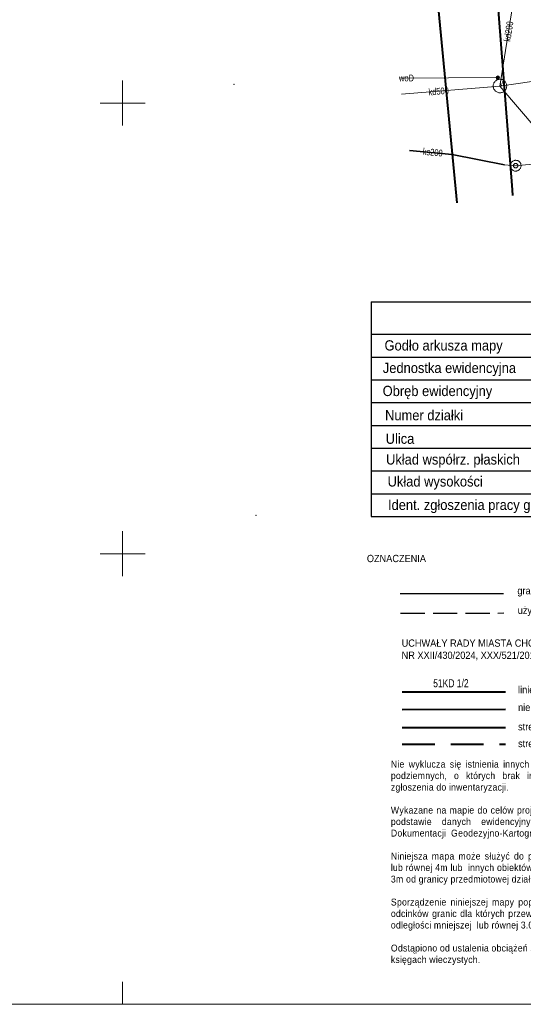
# Model space of a CAD drawing. Header units: metres. Extents: x 6567444 to 13135881, y 5574237 to 11149086.
# Tile 2 of 191: x 6567789 to 6567844, y 5574250 to 5574359. Entities that reach past the tile are written whole.
import ezdxf
from ezdxf.enums import TextEntityAlignment as Align

# ---------------------------------------------------------------- set-up
doc = ezdxf.new("R2010")
doc.units = ezdxf.units.M
for name, pattern in [('2 1', [3, 2, -1]), ('4 2', [6, 4, -2]), ('EGBK02', [4, 1.5, -0.5, 1.5, -0.5]), ('L_0_03', [1, 0.5, -0.5])]:
    doc.linetypes.add(name, pattern=pattern)
for name, color, linetype, lineweight in [('0_OPIS_MAPA', 7, 'Continuous', 20), ('EGB_DzialkaEwidencyjna', 7, 'Continuous', 18), ('EGB_Klasouzytek', 92, 'Continuous', 18), ('EGB_KonturUzytkuGruntowego', 92, 'Continuous', 18), ('GES_InneUrzadzeniaTowarzyszace', 7, 'Continuous', 18), ('GES_InneUrzadzeniaTowarzyszace_P', 7, 'Continuous', 18), ('GES_PrzewodKanalizacyjny', 36, 'Continuous', 18), ('GES_PrzewodWodociagowy', 5, 'Continuous', 18), ('GES_UrzadzeniaSiecWodociagowa_P', 7, 'Continuous', 18), ('GES_UrzadzeniaTowarzyszczaceLiniowe', 7, 'Continuous', 18), ('MP_LINIE_REGULAC', 135, 'Continuous', 40), ('PARRA', 7, 'Continuous', 13), ('PARSI', 7, 'Continuous', 20), ('Powiaty', 7, 'Continuous', 0), ('Z_OPIS', 7, 'Continuous', 25), ('Z_ZAKRES', 214, 'Continuous', 90)]:
    doc.layers.add(name, color=color, linetype=linetype, lineweight=lineweight)
doc.layers.add('Kontury klasyfikacyjne', color=7, linetype='Continuous', lineweight=0, true_color=0x24bc24)
doc.styles.add('BDOT', font='arial.ttf', dxfattribs={"width": 0.9})
doc.styles.get("Standard").update_dxf_attribs({"font": 'arial.ttf'})
doc.linetypes.add('MPNLZ', pattern='A,6,-2,[35,msgB.shx,S=0.016,R=0,X=-1,Y=0],6', length=14)
doc.linetypes.add('MPSTO', pattern='A,5,[38,msgB.shx,S=0.1,R=180,X=0,Y=0],5', length=10)

# ---------------------------------------------------------------- blocks, each defined once
blk = doc.blocks.new('L_0_02_2')
at = {"color": 0}
blk.add_point((0, 0), dxfattribs=at)
blk = doc.blocks.new('L_0_02_1')
at = {"color": 0}
blk.add_point((0, 0), dxfattribs=at)
blk = doc.blocks.new('SUPK_K')
at = {"color": 0, "linetype": 'Continuous', "lineweight": 18}
blk.add_circle((0, 0), 0.5, dxfattribs=at)
blk = doc.blocks.new('other_SUWW')
at = {"linetype": 'Continuous', "lineweight": 18}
blk.add_hatch(color=0, dxfattribs=at).paths.add_polyline_path([(0, -0.36, 1), (0, 0.36, 1)])
at = {"color": 0, "linetype": 'Continuous', "lineweight": 18}
blk.add_circle((0, 0), 0.361, dxfattribs=at)
blk = doc.blocks.new('mzsk_3')
at = {"layer": 'PARSI', "color": 0}
for p, q in [((-5, 0), (5, 0)), ((0, -5), (0, 0))]:
    blk.add_line(p, q, dxfattribs=at)
blk = doc.blocks.new('mzsk')
at = {"layer": 'PARSI', "color": 0}
for p, q in [((0, -5), (0, 5)), ((5, 0), (-5, 0))]:
    blk.add_line(p, q, dxfattribs=at)
blk = doc.blocks.new('ETYK')
at = {"flags": 128}
blk.add_lwpolyline([(6560549.33, 5651473.62), (6560549.33, 5651421.26)], dxfattribs=at)
at = {"layer": 'Z_OPIS'}
for points in [[(6560549.33, 5651473.62), (6560739.69, 5651473.62), (6560739.69, 5651421.26)], [(6560651.16, 5651465.69), (6560651.16, 5651421.26)], [(6560549.33, 5651460.14), (6560649.4, 5651460.14)], [(6560549.33, 5651454.58), (6560649.4, 5651454.58)], [(6560651.16, 5651454.58), (6560739.69, 5651454.58)], [(6560713.23, 5651454.58), (6560713.23, 5651449.03)], [(6560549.33, 5651449.03), (6560649.4, 5651449.03)], [(6560651.16, 5651449.03), (6560739.69, 5651449.03)], [(6560549.33, 5651443.47), (6560649.4, 5651443.47)], [(6560549.33, 5651443.47), (6560649.4, 5651443.47)], [(6560549.33, 5651437.92), (6560649.4, 5651437.92)], [(6560549.33, 5651432.36), (6560649.4, 5651432.36)], [(6560651.16, 5651432.36), (6560739.69, 5651432.36)], [(6560549.33, 5651426.81), (6560649.4, 5651426.81)], [(6560651.16, 5651426.81), (6560739.69, 5651426.81)]]:
    blk.add_lwpolyline(points, dxfattribs=at)
at = {"layer": 'Z_OPIS', "flags": 128}
for points in [[(6560549.33, 5651465.69), (6560739.69, 5651465.69)], [(6560599.36, 5651465.69), (6560599.36, 5651421.26)], [(6560649.4, 5651465.69), (6560649.4, 5651421.26)], [(6560549.33, 5651460.14), (6560629.52, 5651460.14)], [(6560549.33, 5651454.58), (6560629.52, 5651454.58)], [(6560549.33, 5651449.03), (6560629.52, 5651449.03)], [(6560549.33, 5651437.92), (6560629.52, 5651437.92)], [(6560549.33, 5651432.36), (6560629.52, 5651432.36)], [(6560549.33, 5651426.81), (6560629.52, 5651426.81)], [(6560549.33, 5651426.81), (6560629.52, 5651426.81)], [(6560549.33, 5651421.26), (6560629.52, 5651421.26)], [(6560549.33, 5651421.26), (6560629.52, 5651421.26)], [(6560549.33, 5651421.26), (6560739.69, 5651421.26)]]:
    blk.add_lwpolyline(points, dxfattribs=at)
at = {"layer": 'Z_ZAKRES', "linetype": '2 1', "ltscale": 3, "flags": 128}
blk.add_lwpolyline([(6560669.84, 5651458.76), (6560718.07, 5651458.76)], dxfattribs=at)
at = {"layer": 'Z_OPIS', "lineweight": 30, "style": 'BDOT', "width": 0.9}
blk.add_text('MAPA DO CELÓW PROJEKTOWYCH', height=3.5, dxfattribs=at).set_placement((6560627.08, 5651470.28), align=Align.MIDDLE)
at = {"layer": 'Z_OPIS', "style": 'BDOT', "width": 0.9}
for s, height, p in [('Skala mapy: 1:500', 2.5, (6560712.26, 5651469.3)), ('Godło arkusza mapy', 2.5, (6560567.03, 5651462.66)), ('6.130.29.03.1.4, 6.130.29.03.3.2', 2.5, (6560624.27, 5651462.7)), ('Oznaczenie granicy obszaru, który był przedmiotem porównania mapy ', 1.8, (6560689.15, 5651462.97)), ('246301_1', 2.5, (6560625.18, 5651457.6)), ('Jednostka ewidencyjna', 2.5, (6560568.45, 5651457.17)), ('Obręb ewidencyjny', 2.5, (6560565.53, 5651451.55)), ('0004', 2.5, (6560624.44, 5651451.77)), ('Stan aktualności mapy na dzień:', 2.5, (6560679.52, 5651452.17)), ('25.11.2024r.', 2.5, (6560726.9, 5651452.01)), ('Numer działki', 2.5, (6560562.27, 5651445.99)), ('767/99', 2.5, (6560624.43, 5651446.18)), ('Wykonawca:', 2.5, (6560662.39, 5651446.23)), ('USŁUGI GEODEZYJNE "GEO-PLAST"', 2.5, (6560704.04, 5651446.5)), ('ul. Metalowców, Katowicka', 2.5, (6560625.09, 5651440.77)), ('mgr inż. Krystian Kowolik', 2.5, (6560703.57, 5651441.54)), ('Ulica', 2.5, (6560556.39, 5651440.27)), ('ul. B. Chrobrego 43/58, 40-881 Katowice', 2.5, (6560703.21, 5651437.29)), ('Układ współrz. płaskich', 2.5, (6560569.32, 5651434.88)), ('2000/18', 2.5, (6560624.47, 5651434.96)), ('Układ wysokości', 2.5, (6560564.98, 5651429.51)), ('PL-EVRF2007-NH', 2.5, (6560624.56, 5651429.51)), ('Kierownik prac: mgr inż. Krystian Kowolik 16808', 2.5, (6560692.46, 5651429.39)), ('Ident. zgłoszenia pracy geod.', 2.5, (6560573.9, 5651423.77)), ('Dokument podpisany elekronicznie', 2.5, (6560680.53, 5651423.89))]:
    blk.add_text(s, height=height, dxfattribs=at).set_placement(p, align=Align.MIDDLE)
at = {"layer": 'Z_OPIS', "color": 1, "lineweight": 30, "style": 'BDOT', "width": 0.9}
blk.add_text('GE.I.6640.1.468.2024', height=2.5, dxfattribs=at).set_placement((6560624.92, 5651424.14), align=Align.MIDDLE)
blk = doc.blocks.new('OPIS_2')
at = {"layer": 'EGB_DzialkaEwidencyjna', "color": 18, "linetype": 'Continuous', "lineweight": 25, "true_color": 0x000000}
blk.add_lwpolyline([(6522644.08, 5591488.51), (6522656.81, 5591488.51)], dxfattribs=at)
at = {"layer": 'Kontury klasyfikacyjne', "color": 82, "linetype": 'EGBK02', "lineweight": 25, "ltscale": 2, "true_color": 0x24bc24}
blk.add_lwpolyline([(6522644.13, 5591486.1), (6522656.85, 5591486.11)], dxfattribs=at)
at = {"layer": 'MP_LINIE_REGULAC', "lineweight": 40}
blk.add_lwpolyline([(6522644.34, 5591476.41), (6522657.09, 5591476.41)], dxfattribs=at)
at = {"layer": 'MP_LINIE_REGULAC', "linetype": 'MPNLZ', "flags": 128}
blk.add_lwpolyline([(6522644.34, 5591474.23), (6522657.09, 5591474.24)], dxfattribs=at)
at = {"layer": 'MP_LINIE_REGULAC', "linetype": '4 2', "lineweight": 40}
for points in [[(6522644.34, 5591472), (6522657.09, 5591472.01)], [(6522644.34, 5591469.93), (6522657.09, 5591469.94)]]:
    blk.add_lwpolyline(points, dxfattribs=at)
at = {"layer": 'MP_LINIE_REGULAC', "linetype": 'MPSTO', "flags": 128}
blk.add_lwpolyline([(6522644.34, 5591472), (6522657.09, 5591472.01)], dxfattribs=at)
at = {"layer": '0_OPIS_MAPA', "style": 'BDOT', "width": 0.9}
for s, p in [('OZNACZENIA', (6522639.97, 5591492.38)), ('granica działki ewidencyjnej', (6522658.54, 5591488.41)), ('użytek gruntowy, kontur klasyfikacyjny', (6522658.58, 5591486)), ('                        linie rozgraniczające i oznaczenia terenów z MPZP', (6522651.08, 5591476.2)), ('                        nieprzekraczalna linia zabudowy', (6522651.08, 5591474.02)), ('                        strefa ochrony konserwatorskiej', (6522651.08, 5591471.64)), ('                        strefa ochrony konserwatorskiej', (6522651.08, 5591471.64)), ('                        strefa ochrony sanitarnej od cmentarza', (6522651.08, 5591469.57))]:
    blk.add_text(s, height=0.9, dxfattribs=at).set_placement(p)
at = {"layer": '0_OPIS_MAPA', "insert": (6522644.26, 5591482.85), "char_height": 0.9, "width": 39.8475, "attachment_point": 1, "style": 'BDOT'}
blk.add_mtext('UCHWAŁY RADY MIASTA CHORZÓW:\\PNR XXII/430/2024, XXX/521/2013', dxfattribs=at)
at = {"layer": 'MP_LINIE_REGULAC', "width": 0.75}
blk.add_text('51KD 1/2', height=1, dxfattribs=at).set_placement((6522650.34, 5591477.47), align=Align.MIDDLE)
blk = doc.blocks.new('opis2')
at = {"xscale": 1.2, "yscale": 1.2, "zscale": 1.2}
blk.add_blockref('OPIS_2', (-1266143.66, -1058587.24), dxfattribs=at)
at = {"layer": 'Powiaty', "insert": (6561027.86, 5651174.24), "char_height": 1.02, "width": 49.4587, "attachment_point": 1, "style": 'BDOT'}
blk.add_mtext('\\pxqj;{\\T1.05;\\A1;Nie wyklucza się istnienia innych nie wykazanych na niniejszej mapie urządzeń podziemnych, o których brak informacji wynika z niedopełnienia przepisów zgłoszenia do inwentaryzacji. \\P\\PWykazane na mapie do celów projektowych granice działek zostały naniesione na podstawie danych ewidencyjnych pozyskanych z Powiatowego Ośrodka Dokumentacji  Geodezyjno-Kartograficznej w Chorzowie. \\P\\PNiniejsza mapa może służyć do projektowania budynków w odległości mniejszej lub równej 4m lub  innych obiektów budowlanych w odległości mniejszej lub równej 3m od granicy przedmiotowej działki ewidencyjnej o numerze  767/99.\\P\\H1.000001x;\\PSporządzenie niniejszej mapy poprzedzono analizą otrzymanych materiałów, dla odcinków granic dla których przewiduje się usytuowanie obiektów budowlanych w odległości mniejszej  lub równej 3.0m.\\P\\P\\pq*;Odstąpiono od ustalenia obciążeń służebnościami gruntowymi ujawnionymi w księgach wieczystych.}', dxfattribs=at)
blk = doc.blocks.new('_MDCP')
at = {"layer": 'EGB_DzialkaEwidencyjna', "linetype": 'Continuous', "lineweight": 18}
for p, q in [((6567843.29, 5574339.74), (6567837.99, 5574408.14)), ((6567837.99, 5574408.14), (6567843.29, 5574339.74))]:
    blk.add_line(p, q, dxfattribs=at)
at = {"layer": 'EGB_Klasouzytek', "lineweight": 18}
for points in [[(6567799.5, 5574570.5), (6567805.83, 5574540.63), (6567812.91, 5574512.76), (6567813.39, 5574510.85), (6567815.07, 5574503.11), (6567824.54, 5574464.39), (6567837.97, 5574408.39), (6567843.29, 5574339.74)], [(6567843.29, 5574339.74), (6567840.22, 5574379.37), (6567837.97, 5574408.39), (6567824.54, 5574464.39), (6567815.07, 5574503.11), (6567813.39, 5574510.85), (6567812.91, 5574512.76), (6567809.64, 5574533.63), (6567810.66, 5574545.93), (6567811.96, 5574548.85), (6567814.7, 5574549.3), (6567819.81, 5574551.02), (6567841.64, 5574556.2), (6567848.19, 5574557.83), (6567849.51, 5574552.26), (6567830.11, 5574547.72), (6567829, 5574518.49), (6567851.37, 5574441.53), (6567857.95, 5574413.39), (6567862.49, 5574380.1), (6567864.17, 5574367.81), (6567869.98, 5574345.11), (6567862.17, 5574342.99), (6567862.14, 5574342.2)]]:
    blk.add_lwpolyline(points, dxfattribs=at)
at = {"layer": 'EGB_KonturUzytkuGruntowego', "linetype": 'L_0_03', "lineweight": 18}
for points in [[(6567799.5, 5574570.5), (6567805.83, 5574540.63), (6567812.91, 5574512.76), (6567813.39, 5574510.85), (6567815.07, 5574503.11), (6567824.54, 5574464.39), (6567837.97, 5574408.39), (6567840.22, 5574379.37), (6567843.29, 5574339.74)], [(6567843.29, 5574339.74), (6567840.22, 5574379.37), (6567837.97, 5574408.39), (6567824.54, 5574464.39), (6567815.07, 5574503.11), (6567813.39, 5574510.85), (6567812.91, 5574512.76), (6567809.64, 5574533.63), (6567810.66, 5574545.93), (6567811.96, 5574548.85), (6567814.7, 5574549.3), (6567819.81, 5574551.02), (6567841.64, 5574556.2), (6567848.19, 5574557.83), (6567849.51, 5574552.26), (6567830.11, 5574547.72), (6567829, 5574518.49), (6567851.37, 5574441.53), (6567857.95, 5574413.39), (6567862.49, 5574380.1), (6567864.17, 5574367.81), (6567869.98, 5574345.11), (6567862.17, 5574342.99), (6567862.14, 5574342.2)]]:
    blk.add_lwpolyline(points, dxfattribs=at)
at = {"layer": 'GES_InneUrzadzeniaTowarzyszace', "color": 36, "linetype": 'Continuous', "lineweight": 18, "flags": 128}
for points in [[(6567841.83, 5574351.14), (6567841.76, 5574351.15), (6567841.68, 5574351.17), (6567841.61, 5574351.2), (6567841.54, 5574351.23), (6567841.47, 5574351.27), (6567841.41, 5574351.32), (6567841.36, 5574351.37), (6567841.31, 5574351.43), (6567841.26, 5574351.5), (6567841.22, 5574351.56), (6567841.19, 5574351.63), (6567841.17, 5574351.71), (6567841.16, 5574351.78), (6567841.15, 5574351.86), (6567841.15, 5574351.94), (6567841.16, 5574352.02), (6567841.18, 5574352.09), (6567841.2, 5574352.16), (6567841.23, 5574352.23), (6567841.27, 5574352.3), (6567841.32, 5574352.36), (6567841.37, 5574352.42), (6567841.43, 5574352.47), (6567841.49, 5574352.52), (6567841.56, 5574352.56), (6567841.63, 5574352.59), (6567841.7, 5574352.61), (6567841.78, 5574352.63), (6567841.85, 5574352.64), (6567841.93, 5574352.64), (6567842.01, 5574352.63), (6567842.08, 5574352.62), (6567842.16, 5574352.6), (6567842.23, 5574352.57), (6567842.29, 5574352.53), (6567842.36, 5574352.48), (6567842.42, 5574352.43), (6567842.47, 5574352.38), (6567842.52, 5574352.32), (6567842.56, 5574352.25), (6567842.59, 5574352.18), (6567842.62, 5574352.11), (6567842.64, 5574352.03), (6567842.65, 5574351.96), (6567842.65, 5574351.88), (6567842.64, 5574351.8), (6567842.63, 5574351.73), (6567842.61, 5574351.65), (6567842.58, 5574351.58), (6567842.55, 5574351.51), (6567842.51, 5574351.45), (6567842.46, 5574351.39), (6567842.4, 5574351.33), (6567842.34, 5574351.28), (6567842.28, 5574351.24), (6567842.21, 5574351.21), (6567842.14, 5574351.18), (6567842.06, 5574351.16), (6567841.99, 5574351.15), (6567841.91, 5574351.14)], [(6567843.58, 5574342.45), (6567843.51, 5574342.46), (6567843.45, 5574342.48), (6567843.38, 5574342.51), (6567843.32, 5574342.54), (6567843.27, 5574342.58), (6567843.22, 5574342.63), (6567843.17, 5574342.68), (6567843.13, 5574342.73), (6567843.1, 5574342.79), (6567843.07, 5574342.86), (6567843.05, 5574342.92), (6567843.04, 5574342.99), (6567843.04, 5574343.06), (6567843.05, 5574343.13), (6567843.06, 5574343.2), (6567843.08, 5574343.26), (6567843.11, 5574343.32), (6567843.14, 5574343.38), (6567843.18, 5574343.44), (6567843.23, 5574343.49), (6567843.28, 5574343.53), (6567843.34, 5574343.57), (6567843.4, 5574343.6), (6567843.46, 5574343.62), (6567843.53, 5574343.64), (6567843.6, 5574343.65), (6567843.67, 5574343.65), (6567843.73, 5574343.64), (6567843.8, 5574343.63), (6567843.87, 5574343.61), (6567843.93, 5574343.58), (6567843.99, 5574343.54), (6567844.04, 5574343.5), (6567844.09, 5574343.45), (6567844.13, 5574343.4), (6567844.17, 5574343.34), (6567844.2, 5574343.28), (6567844.22, 5574343.21), (6567844.23, 5574343.14), (6567844.24, 5574343.08), (6567844.24, 5574343.01), (6567844.23, 5574342.94), (6567844.21, 5574342.87), (6567844.19, 5574342.81), (6567844.16, 5574342.75), (6567844.12, 5574342.69), (6567844.08, 5574342.64), (6567844.03, 5574342.59), (6567843.97, 5574342.55), (6567843.91, 5574342.52), (6567843.85, 5574342.49), (6567843.78, 5574342.47), (6567843.72, 5574342.46), (6567843.65, 5574342.45)]]:
    blk.add_lwpolyline(points, close=True, dxfattribs=at)
at = {"layer": 'GES_PrzewodKanalizacyjny', "color": 36, "linetype": 'Continuous', "lineweight": 18, "flags": 128}
for points in [[(6567841.9, 5574351.89), (6567843.79, 5574364.01)], [(6567841.9, 5574351.89), (6567860.15, 5574354.55)], [(6567841.9, 5574351.89), (6567850.16, 5574342.18)], [(6567843.64, 5574343.05), (6567844.74, 5574343.14), (6567865.52, 5574344.99), (6567866.62, 5574345.09)]]:
    blk.add_lwpolyline(points, dxfattribs=at)
at = {"layer": 'GES_PrzewodKanalizacyjny', "color": 36, "linetype": 'Continuous', "lineweight": 18}
for points in [[(6567830.95, 5574350.97), (6567841.9, 5574351.89)], [(6567831.85, 5574344.75), (6567836.58, 5574344.3), (6567842.4, 5574343.13), (6567843.64, 5574343.05)]]:
    blk.add_lwpolyline(points, dxfattribs=at)
at = {"layer": 'GES_PrzewodWodociagowy', "color": 5, "linetype": 'Continuous', "lineweight": 18}
blk.add_lwpolyline([(6567830.69, 5574352.78), (6567841.65, 5574352.83)], dxfattribs=at)
at = {"layer": 'GES_UrzadzeniaTowarzyszczaceLiniowe', "color": 7, "linetype": 'Continuous', "lineweight": 35}
blk.add_lwpolyline([(6567831.85, 5574344.75), (6567836.58, 5574344.3), (6567842.4, 5574343.13)], dxfattribs=at)
at = {"layer": 'MP_LINIE_REGULAC', "linetype": 'Continuous'}
for points in [[(6567837.16, 5574338.94), (6567830.3, 5574410.49), (6567815.24, 5574478.81), (6567809.62, 5574504.76)], [(6567828.37, 5574448.21), (6567837.97, 5574408.39), (6567843.24, 5574340.36), (6567843.29, 5574339.74)]]:
    blk.add_lwpolyline(points, dxfattribs=at)
at = {"layer": 'PARRA'}
blk.add_lwpolyline([(6567600, 5574250), (6567600, 5574500), (6568000, 5574500), (6568000, 5574250)], close=True, dxfattribs=at)
at = {"layer": 'EGB_DzialkaEwidencyjna', "linetype": 'Continuous', "xscale": 0.5, "yscale": 0.5, "zscale": 0.5}
for name, p, rotation in [('L_0_02_2', (6567812.38, 5574352.08), 287.2799999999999), ('L_0_02_1', (6567812.38, 5574352.08), 94.16999999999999), ('L_0_02_2', (6567814.8, 5574304.27), 15.34), ('L_0_02_1', (6567814.8, 5574304.27), 195.3)]:
    blk.add_blockref(name, p, dxfattribs=dict(at, rotation=rotation))
at = {"layer": 'GES_InneUrzadzeniaTowarzyszace_P', "color": 36, "linetype": 'Continuous', "xscale": 0.5, "yscale": 0.5, "zscale": 0.5}
blk.add_blockref('SUPK_K', (6567843.64, 5574343.05), dxfattribs=at)
at = {"layer": 'GES_UrzadzeniaSiecWodociagowa_P', "color": 5, "linetype": 'Continuous', "xscale": 0.5, "yscale": 0.5, "zscale": 0.5}
blk.add_blockref('other_SUWW', (6567841.65, 5574352.83), dxfattribs=at)
at = {"layer": 'PARSI', "xscale": 0.5, "yscale": 0.5, "zscale": 0.5}
for name, p, rotation in [('mzsk', (6567800, 5574350), 1.16962990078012e-09), ('mzsk', (6567800, 5574300), 1.16962990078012e-09), ('mzsk_3', (6567800, 5574250), 180.0000000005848)]:
    blk.add_blockref(name, p, dxfattribs=dict(at, rotation=rotation))
at = {"layer": 'Powiaty', "xscale": 0.75, "yscale": 0.75, "zscale": 0.75}
blk.add_blockref('opis2', (1647058.89, 1335896.35), dxfattribs=at)
at = {"layer": 'Z_OPIS', "xscale": 0.455, "yscale": 0.455, "zscale": 0.455}
blk.add_blockref('ETYK', (3582777.64, 3002907.46), dxfattribs=at)
at = {"layer": 'GES_PrzewodKanalizacyjny', "color": 36, "lineweight": 15, "width": 0.66}
for s, rotation, p in [('kd200', -278.9, (6567842.85, 5574357.95)), ('kd500', -355.2, (6567835.09, 5574351.31)), ('ks200', -5.4, (6567834.43, 5574344.54))]:
    blk.add_text(s, height=0.75, rotation=rotation, dxfattribs=at).set_placement(p, align=Align.MIDDLE_CENTER)
at = {"layer": 'GES_PrzewodWodociagowy', "color": 5, "lineweight": 15, "width": 0.66}
blk.add_text('woD', height=0.75, rotation=-359.7, dxfattribs=at).set_placement((6567831.52, 5574352.78), align=Align.MIDDLE_CENTER)
at = {"layer": 'GES_UrzadzeniaSiecWodociagowa_P', "color": 5, "lineweight": 15, "width": 0.66}
blk.add_text('w', height=0.75, rotation=-360, dxfattribs=at).set_placement((6567841.88, 5574352.6), align=Align.TOP_LEFT)
blk = doc.blocks.new('GE.I.6640.1.468.2024_MDCP_dodatkowe pomiary_12.03.2026')
at = {"layer": 'EGB_DzialkaEwidencyjna', "linetype": 'Continuous', "lineweight": 18}
for p, q in [((6567843.29, 5574339.74), (6567837.99, 5574408.14)), ((6567837.99, 5574408.14), (6567843.29, 5574339.74))]:
    blk.add_line(p, q, dxfattribs=at)
at = {"layer": 'EGB_Klasouzytek', "lineweight": 18}
for points in [[(6567799.5, 5574570.5), (6567805.83, 5574540.63), (6567812.91, 5574512.76), (6567813.39, 5574510.85), (6567815.07, 5574503.11), (6567824.54, 5574464.39), (6567837.97, 5574408.39), (6567843.29, 5574339.74)], [(6567843.29, 5574339.74), (6567840.22, 5574379.37), (6567837.97, 5574408.39), (6567824.54, 5574464.39), (6567815.07, 5574503.11), (6567813.39, 5574510.85), (6567812.91, 5574512.76), (6567809.64, 5574533.63), (6567810.66, 5574545.93), (6567811.96, 5574548.85), (6567814.7, 5574549.3), (6567819.81, 5574551.02), (6567841.64, 5574556.2), (6567848.19, 5574557.83), (6567849.51, 5574552.26), (6567830.11, 5574547.72), (6567829, 5574518.49), (6567851.37, 5574441.53), (6567857.95, 5574413.39), (6567862.49, 5574380.1), (6567864.17, 5574367.81), (6567869.98, 5574345.11), (6567862.17, 5574342.99), (6567862.14, 5574342.2)]]:
    blk.add_lwpolyline(points, dxfattribs=at)
at = {"layer": 'EGB_KonturUzytkuGruntowego', "linetype": 'L_0_03', "lineweight": 18}
for points in [[(6567799.5, 5574570.5), (6567805.83, 5574540.63), (6567812.91, 5574512.76), (6567813.39, 5574510.85), (6567815.07, 5574503.11), (6567824.54, 5574464.39), (6567837.97, 5574408.39), (6567840.22, 5574379.37), (6567843.29, 5574339.74)], [(6567843.29, 5574339.74), (6567840.22, 5574379.37), (6567837.97, 5574408.39), (6567824.54, 5574464.39), (6567815.07, 5574503.11), (6567813.39, 5574510.85), (6567812.91, 5574512.76), (6567809.64, 5574533.63), (6567810.66, 5574545.93), (6567811.96, 5574548.85), (6567814.7, 5574549.3), (6567819.81, 5574551.02), (6567841.64, 5574556.2), (6567848.19, 5574557.83), (6567849.51, 5574552.26), (6567830.11, 5574547.72), (6567829, 5574518.49), (6567851.37, 5574441.53), (6567857.95, 5574413.39), (6567862.49, 5574380.1), (6567864.17, 5574367.81), (6567869.98, 5574345.11), (6567862.17, 5574342.99), (6567862.14, 5574342.2)]]:
    blk.add_lwpolyline(points, dxfattribs=at)
at = {"layer": 'GES_InneUrzadzeniaTowarzyszace', "color": 36, "linetype": 'Continuous', "lineweight": 18, "flags": 128}
for points in [[(6567841.83, 5574351.14), (6567841.76, 5574351.15), (6567841.68, 5574351.17), (6567841.61, 5574351.2), (6567841.54, 5574351.23), (6567841.47, 5574351.27), (6567841.41, 5574351.32), (6567841.36, 5574351.37), (6567841.31, 5574351.43), (6567841.26, 5574351.5), (6567841.22, 5574351.56), (6567841.19, 5574351.63), (6567841.17, 5574351.71), (6567841.16, 5574351.78), (6567841.15, 5574351.86), (6567841.15, 5574351.94), (6567841.16, 5574352.02), (6567841.18, 5574352.09), (6567841.2, 5574352.16), (6567841.23, 5574352.23), (6567841.27, 5574352.3), (6567841.32, 5574352.36), (6567841.37, 5574352.42), (6567841.43, 5574352.47), (6567841.49, 5574352.52), (6567841.56, 5574352.56), (6567841.63, 5574352.59), (6567841.7, 5574352.61), (6567841.78, 5574352.63), (6567841.85, 5574352.64), (6567841.93, 5574352.64), (6567842.01, 5574352.63), (6567842.08, 5574352.62), (6567842.16, 5574352.6), (6567842.23, 5574352.57), (6567842.29, 5574352.53), (6567842.36, 5574352.48), (6567842.42, 5574352.43), (6567842.47, 5574352.38), (6567842.52, 5574352.32), (6567842.56, 5574352.25), (6567842.59, 5574352.18), (6567842.62, 5574352.11), (6567842.64, 5574352.03), (6567842.65, 5574351.96), (6567842.65, 5574351.88), (6567842.64, 5574351.8), (6567842.63, 5574351.73), (6567842.61, 5574351.65), (6567842.58, 5574351.58), (6567842.55, 5574351.51), (6567842.51, 5574351.45), (6567842.46, 5574351.39), (6567842.4, 5574351.33), (6567842.34, 5574351.28), (6567842.28, 5574351.24), (6567842.21, 5574351.21), (6567842.14, 5574351.18), (6567842.06, 5574351.16), (6567841.99, 5574351.15), (6567841.91, 5574351.14)], [(6567843.58, 5574342.45), (6567843.51, 5574342.46), (6567843.45, 5574342.48), (6567843.38, 5574342.51), (6567843.32, 5574342.54), (6567843.27, 5574342.58), (6567843.22, 5574342.63), (6567843.17, 5574342.68), (6567843.13, 5574342.73), (6567843.1, 5574342.79), (6567843.07, 5574342.86), (6567843.05, 5574342.92), (6567843.04, 5574342.99), (6567843.04, 5574343.06), (6567843.05, 5574343.13), (6567843.06, 5574343.2), (6567843.08, 5574343.26), (6567843.11, 5574343.32), (6567843.14, 5574343.38), (6567843.18, 5574343.44), (6567843.23, 5574343.49), (6567843.28, 5574343.53), (6567843.34, 5574343.57), (6567843.4, 5574343.6), (6567843.46, 5574343.62), (6567843.53, 5574343.64), (6567843.6, 5574343.65), (6567843.67, 5574343.65), (6567843.73, 5574343.64), (6567843.8, 5574343.63), (6567843.87, 5574343.61), (6567843.93, 5574343.58), (6567843.99, 5574343.54), (6567844.04, 5574343.5), (6567844.09, 5574343.45), (6567844.13, 5574343.4), (6567844.17, 5574343.34), (6567844.2, 5574343.28), (6567844.22, 5574343.21), (6567844.23, 5574343.14), (6567844.24, 5574343.08), (6567844.24, 5574343.01), (6567844.23, 5574342.94), (6567844.21, 5574342.87), (6567844.19, 5574342.81), (6567844.16, 5574342.75), (6567844.12, 5574342.69), (6567844.08, 5574342.64), (6567844.03, 5574342.59), (6567843.97, 5574342.55), (6567843.91, 5574342.52), (6567843.85, 5574342.49), (6567843.78, 5574342.47), (6567843.72, 5574342.46), (6567843.65, 5574342.45)]]:
    blk.add_lwpolyline(points, close=True, dxfattribs=at)
at = {"layer": 'GES_PrzewodKanalizacyjny', "color": 36, "linetype": 'Continuous', "lineweight": 18, "flags": 128}
for points in [[(6567841.9, 5574351.89), (6567843.79, 5574364.01)], [(6567841.9, 5574351.89), (6567860.15, 5574354.55)], [(6567841.9, 5574351.89), (6567850.16, 5574342.18)], [(6567843.64, 5574343.05), (6567844.74, 5574343.14), (6567865.52, 5574344.99), (6567866.62, 5574345.09)]]:
    blk.add_lwpolyline(points, dxfattribs=at)
at = {"layer": 'GES_PrzewodKanalizacyjny', "color": 36, "linetype": 'Continuous', "lineweight": 18}
for points in [[(6567830.95, 5574350.97), (6567841.9, 5574351.89)], [(6567831.85, 5574344.75), (6567836.58, 5574344.3), (6567842.4, 5574343.13), (6567843.64, 5574343.05)]]:
    blk.add_lwpolyline(points, dxfattribs=at)
at = {"layer": 'GES_PrzewodWodociagowy', "color": 5, "linetype": 'Continuous', "lineweight": 18}
blk.add_lwpolyline([(6567830.69, 5574352.78), (6567841.65, 5574352.83)], dxfattribs=at)
at = {"layer": 'GES_UrzadzeniaTowarzyszczaceLiniowe', "color": 7, "linetype": 'Continuous', "lineweight": 35}
blk.add_lwpolyline([(6567831.85, 5574344.75), (6567836.58, 5574344.3), (6567842.4, 5574343.13)], dxfattribs=at)
at = {"layer": 'MP_LINIE_REGULAC', "linetype": 'Continuous'}
for points in [[(6567837.16, 5574338.94), (6567830.3, 5574410.49), (6567815.24, 5574478.81), (6567809.62, 5574504.76)], [(6567828.37, 5574448.21), (6567837.97, 5574408.39), (6567843.24, 5574340.36), (6567843.29, 5574339.74)]]:
    blk.add_lwpolyline(points, dxfattribs=at)
at = {"layer": 'PARRA'}
blk.add_lwpolyline([(6567600, 5574250), (6567600, 5574500), (6568000, 5574500), (6568000, 5574250)], close=True, dxfattribs=at)
at = {"layer": 'EGB_DzialkaEwidencyjna', "linetype": 'Continuous', "xscale": 0.5, "yscale": 0.5, "zscale": 0.5}
for name, p, rotation in [('L_0_02_2', (6567812.38, 5574352.08), 287.2799999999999), ('L_0_02_1', (6567812.38, 5574352.08), 94.16999999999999), ('L_0_02_2', (6567814.8, 5574304.27), 15.34), ('L_0_02_1', (6567814.8, 5574304.27), 195.3)]:
    blk.add_blockref(name, p, dxfattribs=dict(at, rotation=rotation))
at = {"layer": 'GES_InneUrzadzeniaTowarzyszace_P', "color": 36, "linetype": 'Continuous', "xscale": 0.5, "yscale": 0.5, "zscale": 0.5}
blk.add_blockref('SUPK_K', (6567843.64, 5574343.05), dxfattribs=at)
at = {"layer": 'GES_UrzadzeniaSiecWodociagowa_P', "color": 5, "linetype": 'Continuous', "xscale": 0.5, "yscale": 0.5, "zscale": 0.5}
blk.add_blockref('other_SUWW', (6567841.65, 5574352.83), dxfattribs=at)
at = {"layer": 'PARSI', "xscale": 0.5, "yscale": 0.5, "zscale": 0.5}
for name, p, rotation in [('mzsk', (6567800, 5574350), 1.16962990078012e-09), ('mzsk', (6567800, 5574300), 1.16962990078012e-09), ('mzsk_3', (6567800, 5574250), 180.0000000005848)]:
    blk.add_blockref(name, p, dxfattribs=dict(at, rotation=rotation))
at = {"layer": 'Powiaty', "xscale": 0.75, "yscale": 0.75, "zscale": 0.75}
blk.add_blockref('opis2', (1647058.89, 1335896.35), dxfattribs=at)
at = {"layer": 'Z_OPIS', "xscale": 0.455, "yscale": 0.455, "zscale": 0.455}
blk.add_blockref('ETYK', (3582777.64, 3002907.46), dxfattribs=at)
at = {"layer": 'GES_PrzewodKanalizacyjny', "color": 36, "lineweight": 15, "width": 0.66}
for s, rotation, p in [('kd200', -278.9, (6567842.85, 5574357.95)), ('kd500', -355.2, (6567835.09, 5574351.31)), ('ks200', -5.4, (6567834.43, 5574344.54))]:
    blk.add_text(s, height=0.75, rotation=rotation, dxfattribs=at).set_placement(p, align=Align.MIDDLE_CENTER)
at = {"layer": 'GES_PrzewodWodociagowy', "color": 5, "lineweight": 15, "width": 0.66}
blk.add_text('woD', height=0.75, rotation=-359.7, dxfattribs=at).set_placement((6567831.52, 5574352.78), align=Align.MIDDLE_CENTER)
at = {"layer": 'GES_UrzadzeniaSiecWodociagowa_P', "color": 5, "lineweight": 15, "width": 0.66}
blk.add_text('w', height=0.75, rotation=-360, dxfattribs=at).set_placement((6567841.88, 5574352.6), align=Align.TOP_LEFT)

msp = doc.modelspace()

# ---------------------------------------------------------------- block references
at = {"layer": 'Defpoints'}
msp.add_blockref('GE.I.6640.1.468.2024_MDCP_dodatkowe pomiary_12.03.2026', (0, 0), dxfattribs=at)

# ---------------------------------------------------------------- next in the draw order: block references
msp.add_blockref('_MDCP', (0, 0))

doc.saveas('drawing.dxf')
